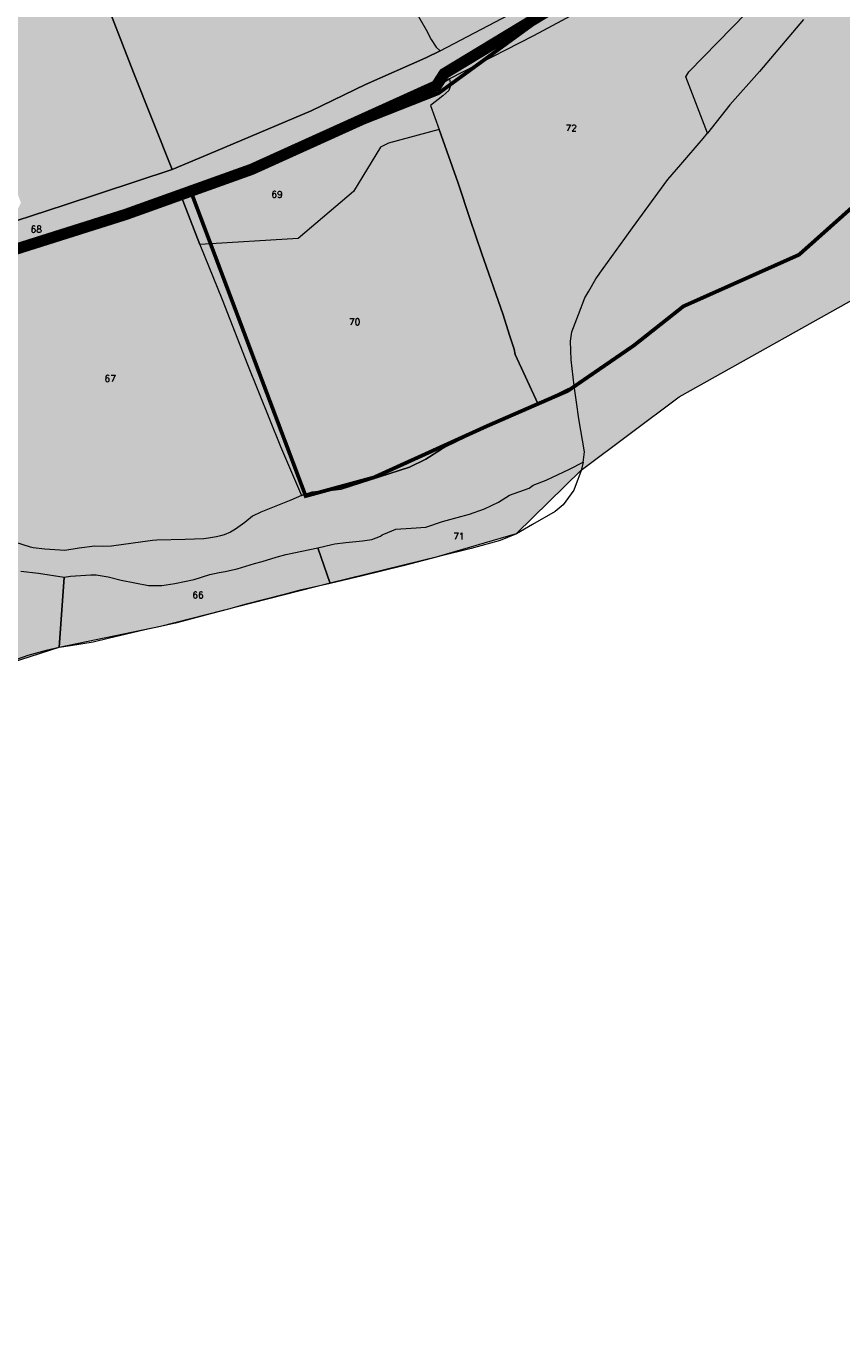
# Model space of a CAD drawing. Header units: metres. Extents: x 578835 to 593571, y 248557 to 255108.
# Tile 78 of 251: x 584492 to 584925, y 249887 to 250577. Entities that reach past the tile are written whole.
import ezdxf

# ---------------------------------------------------------------- set-up
doc = ezdxf.new("R2010")
doc.units = ezdxf.units.M
doc.linetypes.add('CACHEX2', pattern=[0.75, 0.5, -0.25])
doc.linetypes.add('SOLID_LINE', pattern=[0])
for name, color, linetype, lineweight in [('Cad-HYDROGRAPHI_COURS_D_EAU28', 5, 'SOLID_LINE', 0), ('Cad-PARCELLAIRE_PARCELLE1', 250, 'SOLID_LINE', 0), ('Cad-TOPONYMIE_NUMERO_DE_PARCELL182', 250, 'SOLID_LINE', 0), ('EBC', 114, 'Continuous', 53), ('EBC hachures', 114, 'Continuous', 18), ('PLU', 7, 'CACHEX2', 5), ('PPRI global - contour', 152, 'Continuous', 5), ('PPRI global - hachures', 152, 'Continuous', 5)]:
    doc.layers.add(name, color=color, linetype=linetype, lineweight=lineweight)
doc.styles.add('TEXTSTYLE_45_11', font='txt.shx', dxfattribs={"oblique": 50})

msp = doc.modelspace()

# ---------------------------------------------------------------- hatches: boundary and pattern name
at = {"layer": 'EBC hachures', "ltscale": 0.4}
h = msp.add_hatch(dxfattribs=at)
h.set_pattern_fill('EBC', color=256, scale=6, style=0, pattern_type=2)
h.set_pattern_definition([(0, (0, 0), (0, 48), []), (90, (0, 0), (-48, 3e-15), []), (90, (6, 0), (-48, 3e-15), [-21, 6, -21]), (90, (42, 0), (-48, 3e-15), [-21, 6, -21]), (0, (0, 6), (0, 48), [-21, 6, -21]), (0, (0, 42), (0, 48), [-21, 6, -21]), (90, (6.6, 0), (-48, 3e-15), [-18, 3, -6, 3, -18]), (90, (41.4, 0), (-48, 3e-15), [-18, 3, -6, 3, -18]), (90, (7.2, 0), (-48, 3e-15), [-16.2, 1.8, -12, 1.8, -16.2]), (90, (40.8, 0), (-48, 3e-15), [-16.2, 1.8, -12, 1.8, -16.2]), (90, (7.8, 0), (-48, 3e-15), [-15, 1.2, -15.6, 1.2, -15]), (90, (40.2, 0), (-48, 3e-15), [-15, 1.2, -15.6, 1.2, -15]), (90, (8.4, 0), (-48, 3e-15), [-14.4, 0.6, -18, 0.6, -14.4]), (90, (39.6, 0), (-48, 3e-15), [-14.4, 0.6, -18, 0.6, -14.4]), (90, (9, 0), (-48, 3e-15), [-13.5, 0.6, -19.8, 0.6, -13.5]), (90, (39, 0), (-48, 3e-15), [-13.5, 0.6, -19.8, 0.6, -13.5]), (90, (9.6, 0), (-48, 3e-15), [-12.6, 0.6, -21.6, 0.6, -12.6]), (90, (38.4, 0), (-48, 3e-15), [-12.6, 0.6, -21.6, 0.6, -12.6]), (90, (10.2, 0), (-48, 3e-15), [-12, 0.6, -22.8, 0.6, -12]), (90, (37.8, 0), (-48, 3e-15), [-12, 0.6, -22.8, 0.6, -12]), (90, (10.8, 0), (-48, 3e-15), [-11.4, 0.3, -24.6, 0.3, -11.4]), (90, (37.2, 0), (-48, 3e-15), [-11.4, 0.3, -24.6, 0.3, -11.4]), (90, (11.28, 0), (-48, 3e-15), [-11.22, 0, -25.56, 0, -11.22]), (90, (36.72, 0), (-48, 3e-15), [-11.22, 0, -25.56, 0, -11.22]), (0, (0, 6.6), (0, 48), [-18, 3, -6, 3, -18]), (0, (0, 41.4), (0, 48), [-18, 3, -6, 3, -18]), (0, (0, 7.2), (0, 48), [-16.2, 1.8, -12, 1.8, -16.2]), (0, (0, 40.8), (0, 48), [-16.2, 1.8, -12, 1.8, -16.2]), (0, (0, 7.8), (0, 48), [-15, 1.2, -15.6, 1.2, -15]), (0, (0, 40.2), (0, 48), [-15, 1.2, -15.6, 1.2, -15]), (0, (0, 8.4), (0, 48), [-14.4, 0.6, -18, 0.6, -14.4]), (0, (0, 39.6), (0, 48), [-14.4, 0.6, -18, 0.6, -14.4]), (0, (0, 9), (0, 48), [-13.5, 0.6, -19.8, 0.6, -13.5]), (0, (0, 39), (0, 48), [-13.5, 0.6, -19.8, 0.6, -13.5]), (0, (0, 9.6), (0, 48), [-12.6, 0.6, -21.6, 0.6, -12.6]), (0, (0, 38.4), (0, 48), [-12.6, 0.6, -21.6, 0.6, -12.6]), (0, (0, 10.2), (0, 48), [-12, 0.6, -22.8, 0.6, -12]), (0, (0, 37.8), (0, 48), [-12, 0.6, -22.8, 0.6, -12]), (0, (0, 10.8), (0, 48), [-11.4, 0.3, -24.6, 0.3, -11.4]), (0, (0, 37.2), (0, 48), [-11.4, 0.3, -24.6, 0.3, -11.4])])
h.paths.add_polyline_path([(585168.64, 250796.9), (585219.84, 250885.03), (585319.41, 251015.8), (585252.56, 251011.53), (585226.96, 251007.27), (585192.82, 251018.64), (585175.75, 251032.86), (585116.01, 251031.43), (585049.17, 251003.01), (584969.52, 250958.94), (584945.34, 250843.81), (584928.27, 250792.63), (585127.39, 250795.48), (585154.42, 250795.48)])
h.paths.add_polyline_path([(584579.26, 250489.46), (584640.28, 250327.58), (584676.43, 250337.44), (584736.68, 250364.8), (584779.4, 250383.41), (584814.45, 250407.5), (584840.74, 250428.3), (584902.08, 250455.66), (585004.35, 250546.86), (585052.55, 250603.79), (585128.13, 250639.92), (585158.8, 250668.38), (585194.95, 250719.83), (585197.14, 250748.29), (585068.98, 250749.39), (584927.67, 250741.72), (584904.67, 250711.07), (584877.28, 250671.66), (584808.27, 250612.55), (584710.78, 250541.39)])
at = {"layer": 'PPRI global - hachures', "ltscale": 0.4}
h = msp.add_hatch(dxfattribs=at)
h.set_pattern_fill('ANSI36', color=256, scale=2, style=0)
h.paths.add_polyline_path([(585242.56, 250780.23), (585265.66, 250798.09), (585286.7, 250804.38), (585289.93, 250787.96), (585326.39, 250810.17), (585330.51, 250825.48), (585332.77, 250868.33), (585348.01, 250892.87), (585368.08, 250929.4), (585385.04, 250960.79), (585420, 251010.54), (585447.53, 251036.99), (585518.72, 251077.28), (585598.27, 251123.95), (585621.04, 251151.16), (585692.53, 251198.38), (585723.43, 251230.19), (585637.54, 251423.36), (585591.28, 251427.03), (585538.57, 251422.44), (585488.16, 251414.81), (585414.83, 251394.96), (585343.03, 251372.05), (585277.87, 251348.23), (585198.43, 251338.3), (585108.29, 251333.72), (585046.42, 251316.92), (585001.35, 251284.85), (584795.87, 251178.72), (584800.22, 251164.72), (584815.5, 251086.08), (584822.37, 251051.72), (584819.32, 251024.99), (584791.82, 251006.67), (584731.47, 250981.47), (584700.16, 250976.13), (584659.67, 250974.6), (584593.22, 250952.46), (584510.56, 250915.62), (584433.42, 250868.28), (584351.68, 250824.76), (584321.89, 250808.72), (584305.85, 250783.52), (584289.81, 250751.95), (584310.44, 250703.84), (584324.95, 250679.41), (584347.1, 250669.48), (584371.55, 250659.56), (584400.57, 250641.23), (584409.74, 250621.38), (584399.81, 250601.53), (584383, 250586.26), (584353.21, 250570.99), (584343.28, 250555.72), (584342.52, 250547.32), (584351.68, 250539.68), (584363.14, 250532.81), (584402.1, 250526.7), (584442.58, 250516.01), (584470.85, 250509.9), (584483.07, 250499.98), (584489.18, 250483.18), (584480.78, 250466.38), (584358.94, 250424.9), (584287.9, 250398.94), (584209.22, 250382.14), (584125.96, 250363.05), (584103.32, 250351.74), (584085.24, 250360.61), (584066.5, 250379.34), (584071.07, 250273.21), (584114.62, 250275.14), (584147.19, 250265.93), (584185.77, 250251.87), (584224.57, 250241.26), (584264.15, 250239.99), (584302.22, 250247.96), (584339.45, 250262.04), (584392.88, 250285.19), (584363.5, 250180.41), (584396.55, 250191.71), (584429.35, 250209.71), (584463.06, 250232.48), (584509.48, 250247.33), (584563.23, 250258.54), (584653.27, 250281.47), (584710.91, 250295.68), (584752.12, 250307.72), (584786.5, 250341.33), (584838.38, 250380.15), (584946.57, 250440.75), (585046.31, 250526.64), (585147.58, 250632.48), (585219.01, 250708.68), (585240.76, 250756.07)])

# ---------------------------------------------------------------- linework, layer by layer
at = {"layer": 'Cad-HYDROGRAPHI_COURS_D_EAU28'}
msp.add_lwpolyline([(584489.2, 250287.8), (584498.45, 250286.68), (584512.14, 250284.59), (584515.42, 250284.98), (584526.23, 250285.77), (584529.13, 250285.68), (584535.56, 250284.65), (584542.37, 250283), (584556.88, 250280.19), (584563.89, 250280.11), (584570.81, 250281.25), (584581.03, 250283.22), (584589.37, 250285.92), (584594.32, 250287.01), (584597.64, 250287.62), (584599.83, 250288.02), (584603.97, 250288.92), (584613.05, 250291.8), (584617.15, 250292.93), (584624.64, 250295.12), (584629.72, 250296.54), (584646.65, 250300.07), (584654.24, 250301.94), (584655.71, 250302.16), (584661.51, 250302.87), (584670.42, 250303.73), (584675.46, 250304.6), (584677.71, 250305.35), (584679.94, 250306.31), (584680.95, 250306.95), (584683.89, 250308.32), (584688.2, 250310.01), (584696.24, 250310.57), (584704.1, 250311.12), (584712.93, 250314.08), (584720.75, 250316.19), (584727.2, 250317.96), (584735.12, 250320.85), (584742.59, 250324.26), (584748.46, 250327.98), (584758.86, 250331.75), (584761.05, 250333.27), (584767.83, 250335.95), (584780.29, 250341.79), (584787.48, 250345.52), (584787.7, 250346.87), (584788.25, 250351.04), (584785.21, 250368.62), (584783.98, 250377.44), (584782.68, 250386.14), (584763.51, 250376.73), (584751.09, 250371.45), (584725.1, 250358.8), (584720.03, 250356.37), (584714.88, 250353.83), (584712.44, 250352.51), (584703.98, 250347.11), (584695.43, 250342.83), (584659.14, 250331.22), (584653.18, 250330.49), (584643.53, 250329.57), (584637.98, 250327.89), (584632.42, 250325.41), (584616.45, 250319.06), (584612.02, 250316.91), (584607.93, 250313.56), (584603.12, 250309.92), (584600.45, 250308.36), (584597.01, 250307.07), (584595, 250306.46), (584592.9, 250305.95), (584588.74, 250305.27), (584586.3, 250304.95), (584576.28, 250304.45), (584561.22, 250304.19), (584559, 250304.01), (584537.33, 250300.97), (584532.47, 250300.89), (584528.42, 250301), (584520.1, 250299.86), (584512.44, 250298.77), (584501.83, 250299.45), (584495.76, 250300.17), (584494.24, 250300.49), (584485.95, 250303.02)], dxfattribs=at)
at = {"layer": 'Cad-PARCELLAIRE_PARCELLE1'}
for points in [[(584509.25, 250654.55), (584548.96, 250552.41), (584569.5, 250500.96), (584512.05, 250482), (584469.75, 250468.21), (584424.02, 250454.13), (584387.79, 250532.36), (584387.79, 250532.36), (584387.79, 250532.36), (584375.06, 250561.51), (584376.09, 250562.04), (584361.91, 250593.52)], [(584700.16, 250582.11), (584704.3, 250574.99), (584706.8, 250569.85), (584709.61, 250565.73), (584711.58, 250563.89), (584704.06, 250560.15), (584672.01, 250545.98), (584643.26, 250531.99), (584592.52, 250510.58), (584569.5, 250500.96), (584548.96, 250552.41), (584509.25, 250654.55)], [(584798.21, 250591.76), (584761.13, 250571.83), (584716.54, 250548.93), (584711.03, 250545.79), (584692.66, 250536.68), (584678.65, 250529.71), (584668.66, 250524.97), (584651.3, 250517.61), (584630.93, 250508.77), (584596.38, 250495.07), (584573.84, 250487.61), (584542.5, 250475.86), (584475.69, 250454.44)], [(584798.21, 250591.76), (584761.13, 250571.83), (584716.54, 250548.93), (584717.16, 250545.41), (584716.32, 250542.77), (584713.01, 250539.93), (584706.59, 250534.83), (584711.04, 250522.04), (584721.25, 250493.58), (584727.64, 250474.39), (584733.65, 250456.72), (584745.07, 250423.68), (584748.52, 250413.04), (584750.96, 250405.55), (584751.53, 250402.7), (584763.51, 250376.73), (584782.68, 250386.14), (584781.11, 250399.94), (584780.87, 250409.73), (584781.53, 250414.68), (584785.04, 250424.01), (584788.34, 250432.76), (584790.6, 250436.29), (584794.26, 250442.84), (584798.17, 250448.3), (584809.62, 250464.19), (584813.68, 250469.99), (584832.48, 250495.53), (584839.32, 250503.46), (584851.19, 250517.27), (584853.5, 250520.25), (584853.5, 250520.25), (584853.5, 250520.25), (584842.02, 250550.06), (584843.68, 250552.76), (584874.21, 250584.07)], [(584469.75, 250468.21), (584512.05, 250482), (584569.5, 250500.96), (584592.52, 250510.58), (584643.26, 250531.99), (584672.01, 250545.98), (584704.06, 250560.15), (584711.58, 250563.89), (584751.86, 250584.99)], [(584700.16, 250582.11), (584704.3, 250574.99), (584706.8, 250569.85), (584709.61, 250565.73), (584711.58, 250563.89), (584751.86, 250584.99)], [(584904.45, 250580.47), (584881.03, 250552.87), (584865.44, 250535.18), (584853.5, 250520.25), (584853.5, 250520.25), (584853.5, 250520.25), (584842.02, 250550.06), (584843.68, 250552.76), (584874.21, 250584.07)], [(584475.69, 250454.44), (584542.5, 250475.86), (584573.84, 250487.61), (584584.13, 250461.16), (584595.89, 250431.93), (584609.49, 250397.4), (584626.9, 250353.94), (584637.98, 250327.89), (584637.98, 250327.89), (584637.98, 250327.89), (584632.42, 250325.41), (584616.45, 250319.06), (584612.02, 250316.91), (584607.93, 250313.56), (584603.12, 250309.92), (584600.45, 250308.36), (584597.01, 250307.07), (584595, 250306.46), (584592.9, 250305.95), (584588.74, 250305.27), (584586.3, 250304.95), (584576.28, 250304.45), (584561.22, 250304.19), (584559, 250304.01), (584537.33, 250300.97), (584532.47, 250300.89), (584528.42, 250301), (584520.1, 250299.86), (584512.44, 250298.77), (584501.83, 250299.45), (584495.76, 250300.17), (584494.24, 250300.49), (584485.95, 250303.02)], [(584489.2, 250287.8), (584498.45, 250286.68), (584512.14, 250284.59), (584509.51, 250247.14), (584509.51, 250247.14), (584509.51, 250247.14), (584502.54, 250245.67), (584492.87, 250242.97), (584470.28, 250235.05)]]:
    msp.add_lwpolyline(points, dxfattribs=at)
for points in [[(584711.04, 250522.04), (584684.27, 250514.8), (584679.98, 250512.76), (584665.64, 250489.15), (584636.3, 250464.3), (584584.13, 250461.16), (584573.84, 250487.61), (584596.38, 250495.07), (584630.93, 250508.77), (584651.3, 250517.61), (584668.66, 250524.97), (584678.65, 250529.71), (584692.66, 250536.68), (584711.03, 250545.79), (584716.54, 250548.93), (584717.16, 250545.41), (584716.32, 250542.77), (584713.01, 250539.93), (584706.59, 250534.83), (584711.04, 250522.04), (584711.04, 250522.04)], [(584763.51, 250376.73), (584751.53, 250402.7), (584750.96, 250405.55), (584748.52, 250413.04), (584745.07, 250423.68), (584733.65, 250456.72), (584727.64, 250474.39), (584721.25, 250493.58), (584711.04, 250522.04), (584684.27, 250514.8), (584679.98, 250512.76), (584665.64, 250489.15), (584636.3, 250464.3), (584584.13, 250461.16), (584595.89, 250431.93), (584609.49, 250397.4), (584626.9, 250353.94), (584637.98, 250327.89), (584643.53, 250329.57), (584653.18, 250330.49), (584659.14, 250331.22), (584695.43, 250342.83), (584703.98, 250347.11), (584712.44, 250352.51), (584714.88, 250353.83), (584720.03, 250356.37), (584725.1, 250358.8), (584751.09, 250371.45), (584763.51, 250376.73), (584763.51, 250376.73)], [(584646.65, 250300.07), (584654.24, 250301.94), (584655.71, 250302.16), (584661.51, 250302.87), (584670.42, 250303.73), (584675.46, 250304.6), (584677.71, 250305.35), (584679.94, 250306.31), (584680.95, 250306.95), (584683.89, 250308.32), (584688.2, 250310.01), (584696.24, 250310.57), (584704.1, 250311.12), (584712.93, 250314.08), (584720.75, 250316.19), (584727.2, 250317.96), (584735.12, 250320.85), (584742.59, 250324.26), (584748.46, 250327.98), (584758.86, 250331.75), (584761.05, 250333.27), (584767.83, 250335.95), (584780.29, 250341.79), (584787.48, 250345.52), (584786.53, 250341.08), (584782.62, 250330.62), (584776.83, 250322.89), (584772.69, 250319.31), (584760.72, 250312.51), (584752.14, 250307.56), (584743.46, 250303.93), (584728.06, 250299.75), (584710.94, 250295.41), (584691.97, 250290.48), (584670.48, 250285.23), (584653.26, 250281.23), (584646.65, 250300.07), (584646.65, 250300.07)], [(584653.26, 250281.23), (584636.67, 250277.39), (584628.94, 250275.3), (584608.67, 250270.14), (584599.41, 250267.59), (584590.44, 250265.28), (584571.25, 250260.11), (584563.24, 250258.32), (584554.98, 250256.52), (584535.41, 250251.98), (584527.56, 250250.1), (584515.44, 250248.08), (584509.51, 250247.14), (584512.14, 250284.59), (584515.42, 250284.98), (584526.23, 250285.77), (584529.13, 250285.68), (584535.56, 250284.65), (584542.37, 250283), (584556.88, 250280.19), (584563.89, 250280.11), (584570.81, 250281.25), (584581.03, 250283.22), (584589.37, 250285.92), (584594.32, 250287.01), (584597.64, 250287.62), (584599.83, 250288.02), (584603.97, 250288.92), (584613.05, 250291.8), (584617.15, 250292.93), (584624.64, 250295.12), (584629.72, 250296.54), (584646.65, 250300.07), (584653.26, 250281.23), (584653.26, 250281.23)]]:
    msp.add_lwpolyline(points, close=True, dxfattribs=at)
at = {"layer": 'EBC', "ltscale": 0.4, "const_width": 2}
msp.add_lwpolyline([(584579.26, 250489.46), (584640.28, 250327.58), (584676.43, 250337.44), (584736.68, 250364.8), (584779.4, 250383.41), (584814.45, 250407.5), (584840.74, 250428.3), (584902.08, 250455.66), (585004.35, 250546.86), (585052.55, 250603.79), (585128.13, 250639.92), (585158.8, 250668.38), (585194.95, 250719.83), (585197.14, 250748.29), (585068.98, 250749.39), (584927.67, 250741.72), (584904.67, 250711.07), (584877.28, 250671.66), (584808.27, 250612.55), (584710.78, 250541.39), (584579.26, 250489.46), (584579.26, 250489.46)], close=True, dxfattribs=at)
at = {"layer": 'PLU', "color": 7, "ltscale": 2, "const_width": 6}
msp.add_lwpolyline([(583655.49, 249890.1), (583716.76, 250005.85), (583763.1, 250068.01), (583825.22, 250127.66), (583863.05, 250175.26), (583909.74, 250214.62), (583926.39, 250241), (583956.02, 250244.65), (584019.76, 250267.78), (584046.69, 250272.06), (584056.85, 250279.57), (584069.64, 250312.44), (584091.56, 250336.63), (584132.66, 250363.11), (584239.52, 250387.3), (584329.66, 250410.38), (584379.84, 250435.69), (584425.83, 250450.18), (584430.21, 250440.82), (584544.88, 250477.07), (584611.64, 250500.99), (584709.62, 250545.33), (584713.75, 250551.75), (584827.31, 250620.48)], dxfattribs=at)
at = {"layer": 'PPRI global - contour'}
msp.add_lwpolyline([(584463.06, 250232.48), (584509.48, 250247.33), (584563.23, 250258.54), (584653.27, 250281.47), (584710.91, 250295.68), (584752.12, 250307.72), (584786.5, 250341.33), (584838.38, 250380.15), (584946.57, 250440.75)], dxfattribs=at).dxf.unprotected_set("ltscale", 0)

# ---------------------------------------------------------------- texts
at = {"layer": 'Cad-TOPONYMIE_NUMERO_DE_PARCELL182', "style": 'TEXTSTYLE_45_11'}
for s, p in [('72', (584778.18, 250521.19)), ('69', (584622.08, 250485.96)), ('68', (584494.3, 250467.47)), ('70', (584663.24, 250418.28)), ('67', (584533.54, 250388.21)), ('71', (584718.55, 250304.53)), ('66', (584580.13, 250273.33))]:
    msp.add_text(s, height=3.491, rotation=359.58868, dxfattribs=at).set_placement(p)

doc.saveas('drawing.dxf')
